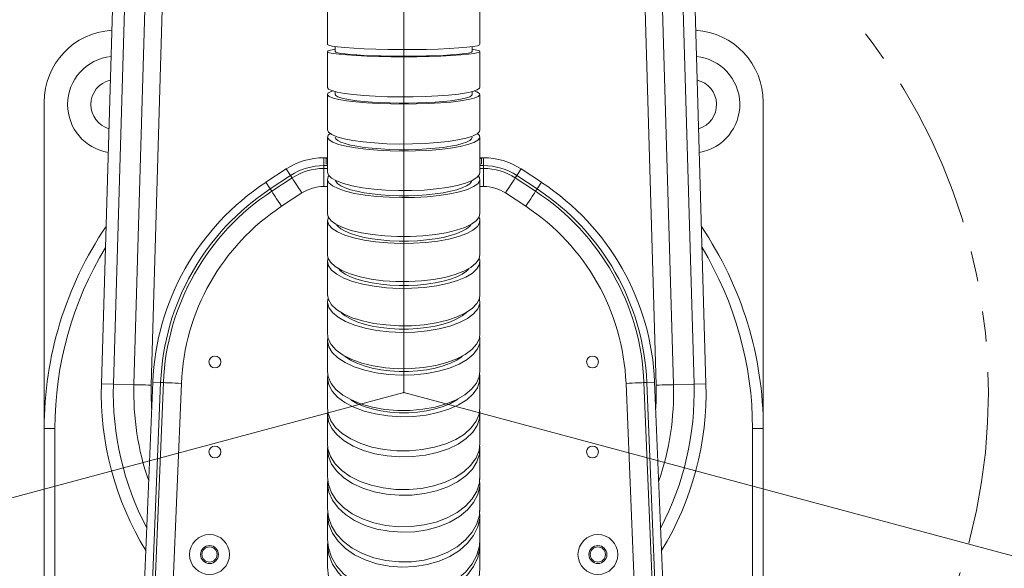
# Model space of a CAD drawing. Extents: x 13 to 426, y 7 to 274.
# Tile 6 of 14: x 204 to 245, y 116 to 138. Entities that reach past the tile are written whole.
import ezdxf

# ---------------------------------------------------------------- set-up
doc = ezdxf.new("R2010")
doc.units = 0
doc.header["$MEASUREMENT"] = 0
doc.header["$PDSIZE"] = -1
doc.linetypes.add('PHANTOM', pattern=[12.7, 6.35, -1.27, 1.27, -1.27, 1.27, -1.27])
doc.styles.add('SLDTEXTSTYLE0', font='txt', dxfattribs={"width": 0.75})
doc.dimstyles.new('SLDDIMSTYLE0', dxfattribs={"dimtxt": 4.233333, "dimasz": 3.9624, "dimexe": 3.175, "dimexo": 0.0625, "dimgap": 1.058333, "dimtad": 0, "dimtih": 1, "dimtoh": 1, "dimdec": 0, "dimlfac": 6.666667, "dimzin": 12, "dimdsep": 46, "dimtxsty": 'Standard', "dimsah": 1, "dimcen": 0.09, "dimclrd": 7, "dimclre": 7, "dimclrt": 7, "dimadec": 0, "dimazin": 0, "dimtfac": 1, "dimtofl": 0, "dimtmove": 0, "dimatfit": 3, "dimfxl": 1, "dimtolj": 1, "dimtzin": 12, "dimarcsym": 0})
doc.dimstyles.new('SLDDIMSTYLE1', dxfattribs={"dimtxt": 4.233333, "dimasz": 3.9624, "dimexe": 3.175, "dimexo": 0.0625, "dimgap": 1.058333, "dimtad": 0, "dimtih": 1, "dimtoh": 1, "dimdec": 0, "dimlfac": 6.666667, "dimzin": 12, "dimdsep": 46, "dimtxsty": 'Standard', "dimsah": 1, "dimcen": 0.09, "dimclrd": 7, "dimclre": 7, "dimclrt": 7, "dimadec": 0, "dimazin": 0, "dimtfac": 1, "dimtdec": 4, "dimtofl": 0, "dimtmove": 0, "dimatfit": 3, "dimfxl": 1, "dimtolj": 1, "dimtzin": 12, "dimarcsym": 0})
doc.dimstyles.new('SLDDIMSTYLE2', dxfattribs={"dimtxt": 4.233333, "dimasz": 3.9624, "dimexe": 3.175, "dimexo": 0.0625, "dimgap": 1.058333, "dimtad": 0, "dimtih": 1, "dimtoh": 1, "dimdec": 0, "dimlfac": 6.666667, "dimzin": 12, "dimdsep": 46, "dimtxsty": 'Standard', "dimsah": 1, "dimcen": 0.09, "dimclrd": 7, "dimclre": 7, "dimclrt": 7, "dimadec": 0, "dimazin": 0, "dimtfac": 1, "dimtdec": 4, "dimtmove": 0, "dimatfit": 3, "dimfxl": 1, "dimtolj": 1, "dimtzin": 12, "dimarcsym": 0})

# ---------------------------------------------------------------- blocks, each defined once
blk = doc.blocks.new('*D0')
at = {"color": 7}
for start, end in [(195, 247.2367), (279.8324, 345)]:
    blk.add_arc((172.922, 110.32), 21.339, start, end, dxfattribs=at)
for p in [(220.011, 122.938), (172.922, 110.32), (126.268, 97.819), (220.011, 97.703)]:
    blk.add_point(p, dxfattribs=at)
for points in [[(152.31, 104.797), (153.063, 100.851), (154.302, 101.309)], [(193.533, 104.797), (191.542, 101.309), (192.781, 100.851)]]:
    blk.add_solid(points, dxfattribs=at)
at = {"color": 7, "insert": (166.253, 87.977), "char_height": 3.175, "attachment_point": 7, "style": 'SLDTEXTSTYLE0'}
blk.add_mtext('150%%d', dxfattribs=at)
blk = doc.blocks.new('*D1')
at = {"color": 7}
for start, end in [(195, 254.444), (287.023, 345)]:
    blk.add_arc((267.1, 110.32), 21.215, start, end, dxfattribs=at)
for p in [(220.011, 122.938), (267.1, 110.32), (313.754, 97.819), (220.011, 97.703)]:
    blk.add_point(p, dxfattribs=at)
for points in [[(246.607, 104.829), (247.362, 100.884), (248.601, 101.342)], [(287.592, 104.829), (285.598, 101.342), (286.837, 100.884)]]:
    blk.add_solid(points, dxfattribs=at)
at = {"color": 7, "insert": (262.998, 87.977), "char_height": 3.175, "attachment_point": 7, "style": 'SLDTEXTSTYLE0'}
blk.add_mtext('150%%d', dxfattribs=at)
blk = doc.blocks.new('*D2')
at = {"color": 7}
for p, q in [((163.644, 233.153), (158.644, 233.153)), ((175.821, 209.343), (163.644, 233.153))]:
    blk.add_line(p, q, dxfattribs=at)
for p in [(175.821, 209.343), (220.011, 122.938)]:
    blk.add_point(p, dxfattribs=at)
blk.add_solid([(175.821, 209.343), (174.605, 213.172), (173.429, 212.57)], dxfattribs=at)
at = {"color": 7, "char_height": 3.175, "attachment_point": 7, "style": 'SLDTEXTSTYLE0'}
for s, insert in [('MAXIMUM INTRUSION', (113.685, 237.066)), ('CONTACT RADIUS', (117.628, 232.024)), ('647mm (25.50in)', (119.143, 226.982))]:
    blk.add_mtext(s, dxfattribs=dict(at, insert=insert))
blk = doc.blocks.new('*D3')
at = {"color": 7}
for p, q in [((246.48, 208.957), (258.313, 247.415)), ((258.313, 247.415), (263.313, 247.415))]:
    blk.add_line(p, q, dxfattribs=at)
for p in [(246.48, 208.957), (220.011, 122.938)]:
    blk.add_point(p, dxfattribs=at)
blk.add_solid([(246.48, 208.957), (248.276, 212.55), (247.014, 212.939)], dxfattribs=at)
at = {"color": 7, "char_height": 3.175, "attachment_point": 7, "style": 'SLDTEXTSTYLE0'}
for s, insert in [('MAXIMUM RADIAL REACH', (264.901, 251.328)), ('FUNCTIONAL AREA', (272.461, 246.286)), ('600mm (23.62in)', (274.994, 241.244))]:
    blk.add_mtext(s, dxfattribs=dict(at, insert=insert))
blk = doc.blocks.new('*D4')
at = {"color": 7}
for p, q in [((234.707, 142.403), (293.432, 220.188)), ((293.432, 220.188), (298.432, 220.188))]:
    blk.add_line(p, q, dxfattribs=at)
for p in [(234.707, 142.403), (205.315, 103.472)]:
    blk.add_point(p, dxfattribs=at)
blk.add_solid([(234.707, 142.403), (237.621, 145.167), (236.567, 145.963)], dxfattribs=at)
at = {"color": 7, "char_height": 3.175, "attachment_point": 7, "style": 'SLDTEXTSTYLE0'}
for s, insert in [('MINIMUM RADIAL REACH', (300.02, 221.58)), ('162.6mm (6.40in)', (308.718, 216.538))]:
    blk.add_mtext(s, dxfattribs=dict(at, insert=insert))
blk = doc.blocks.new('*D5')
at = {"color": 7}
for p, q in [((220.011, 214.208), (220.011, 235.407)), ((125.041, 97.49), (111.374, 93.828))]:
    blk.add_line(p, q, dxfattribs=at)
for start, end in [(90, 147.09653), (150.19212, 195)]:
    blk.add_arc((220.011, 122.938), 109.294, start, end, dxfattribs=at)
for p in [(220.011, 212.938), (220.011, 122.938), (220.011, 122.938), (126.268, 97.819)]:
    blk.add_point(p, dxfattribs=at)
for points in [[(220.011, 232.232), (216.037, 232.82), (216.061, 231.5)], [(114.441, 94.65), (114.126, 98.655), (112.844, 98.336)]]:
    blk.add_solid(points, dxfattribs=at)
at = {"color": 7, "insert": (122.303, 178.659), "char_height": 3.175, "attachment_point": 7, "style": 'SLDTEXTSTYLE0'}
blk.add_mtext('105%%d', dxfattribs=at)
blk = doc.blocks.new('*D6')
at = {"color": 7}
for p, q in [((220.011, 214.208), (220.011, 235.365)), ((314.981, 97.49), (328.608, 93.839))]:
    blk.add_line(p, q, dxfattribs=at)
for start, end in [(39.89202, 90), (345, 36.52642)]:
    blk.add_arc((220.011, 122.938), 109.253, start, end, dxfattribs=at)
for p in [(220.011, 212.938), (220.011, 122.938), (220.011, 122.938), (313.754, 97.819)]:
    blk.add_point(p, dxfattribs=at)
for points in [[(220.011, 232.19), (223.96, 231.458), (223.984, 232.779)], [(325.541, 94.661), (327.138, 98.347), (325.856, 98.665)]]:
    blk.add_solid(points, dxfattribs=at)
at = {"color": 7, "insert": (301.517, 189.356), "char_height": 3.175, "attachment_point": 7, "style": 'SLDTEXTSTYLE0'}
blk.add_mtext('105%%d', dxfattribs=at)

msp = doc.modelspace()

# ---------------------------------------------------------------- linework, layer by layer
at = {"color": 7, "linetype": 'Continuous', "lineweight": 0}
for q in [(220.011, 212.938), (126.268, 97.819), (313.754, 97.819)]:
    msp.add_line((220.011, 122.938), q, dxfattribs=at)
at = {"color": 7, "linetype": 'Continuous', "lineweight": 15}
for p, q in [((207.901, 123.292), (209.294, 170.915)), ((232.121, 123.292), (230.728, 170.915)), ((208.756, 123.267), (210.054, 167.647)), ((229.967, 167.647), (231.265, 123.267)), ((230.541, 123.245), (229.283, 166.258)), ((210.683, 164.365), (209.481, 123.245)), ((207.401, 123.306), (207.936, 141.608)), ((232.62, 123.306), (232.085, 141.608)), ((216.83, 138.946), (216.83, 137.449)), ((223.192, 137.449), (223.192, 138.946)), ((217.154, 137.354), (217.154, 137.149)), ((222.869, 137.149), (222.869, 137.353)), ((216.83, 137.149), (216.83, 135.658)), ((223.192, 135.658), (223.192, 137.149)), ((216.83, 135.36), (216.83, 133.88)), ((217.154, 135.484), (217.154, 135.36)), ((222.869, 135.36), (222.869, 135.482)), ((223.192, 133.88), (223.192, 135.36)), ((205.011, 104.877), (205.011, 135.04)), ((235.011, 104.877), (235.011, 135.04)), ((216.83, 133.585), (216.83, 132.119)), ((223.192, 132.119), (223.192, 133.585)), ((216.679, 132.394), (216.679, 132.723)), ((216.83, 132.723), (216.679, 132.723)), ((216.77, 132.692), (216.77, 132.47)), ((223.342, 132.723), (223.192, 132.723)), ((223.251, 132.47), (223.251, 132.692)), ((223.342, 132.394), (223.342, 132.723)), ((216.679, 132.278), (216.679, 132.394)), ((216.679, 132.394), (216.83, 132.394)), ((216.679, 132.278), (216.679, 131.527)), ((216.679, 132.278), (216.83, 132.278)), ((223.192, 132.394), (223.342, 132.394)), ((223.192, 132.278), (223.342, 132.278)), ((223.342, 132.278), (223.342, 132.394)), ((223.342, 132.278), (223.342, 131.527)), ((215.112, 132.255), (214.263, 131.698)), ((214.443, 131.422), (215.292, 131.98)), ((214.507, 131.325), (215.356, 131.882)), ((215.292, 131.98), (215.112, 132.255)), ((215.356, 131.882), (215.292, 131.98)), ((224.665, 131.882), (224.729, 131.98)), ((224.665, 131.882), (225.514, 131.325)), ((224.729, 131.98), (224.91, 132.255)), ((224.729, 131.98), (225.578, 131.422)), ((225.759, 131.698), (224.91, 132.255)), ((214.443, 131.422), (214.263, 131.698)), ((216.83, 131.527), (216.679, 131.527)), ((216.83, 131.827), (216.83, 130.385)), ((223.192, 130.385), (223.192, 131.827)), ((223.342, 131.527), (223.192, 131.527)), ((225.578, 131.422), (225.759, 131.698)), ((214.507, 131.325), (214.443, 131.422)), ((215.768, 131.255), (214.919, 130.698)), ((225.103, 130.698), (224.254, 131.255)), ((225.514, 131.325), (225.578, 131.422)), ((216.83, 130.099), (216.83, 128.682)), ((223.192, 128.682), (223.192, 130.099)), ((216.83, 128.401), (216.83, 127.013)), ((223.192, 127.013), (223.192, 128.401)), ((216.83, 126.739), (216.83, 125.391)), ((223.192, 125.391), (223.192, 126.739)), ((216.83, 125.124), (216.83, 123.814)), ((223.192, 123.814), (223.192, 125.124)), ((207.901, 123.292), (207.401, 123.306)), ((208.756, 123.267), (207.901, 123.292)), ((209.542, 123.37), (208.554, 99.473)), ((208.883, 99.459), (209.871, 123.357)), ((208.999, 99.455), (209.987, 123.352)), ((209.871, 123.357), (209.542, 123.37)), ((210.737, 123.321), (209.749, 99.424)), ((209.987, 123.352), (209.871, 123.357)), ((216.83, 123.556), (216.83, 122.289)), ((223.192, 122.289), (223.192, 123.556)), ((230.273, 99.424), (229.285, 123.321)), ((230.034, 123.352), (230.15, 123.357)), ((230.034, 123.352), (231.022, 99.455)), ((230.15, 123.357), (230.479, 123.37)), ((230.15, 123.357), (231.138, 99.459)), ((231.467, 99.473), (230.479, 123.37)), ((231.265, 123.267), (232.121, 123.292)), ((232.121, 123.292), (232.62, 123.306)), ((216.83, 122.04), (216.83, 120.825)), ((223.192, 120.825), (223.192, 122.04)), ((205.011, 121.438), (205.461, 121.438)), ((205.011, 97.884), (205.011, 121.438)), ((205.461, 121.438), (205.461, 97.884)), ((235.011, 121.438), (234.561, 121.438)), ((234.561, 97.884), (234.561, 121.438)), ((235.011, 121.438), (235.011, 97.884)), ((216.83, 120.587), (216.83, 119.423)), ((223.192, 119.423), (223.192, 120.587)), ((216.83, 119.196), (216.83, 118.09)), ((223.192, 118.09), (223.192, 119.196)), ((216.83, 117.875), (216.83, 116.831)), ((223.192, 116.831), (223.192, 117.875)), ((216.83, 116.628), (216.83, 115.649)), ((223.192, 115.649), (223.192, 116.628))]:
    msp.add_line(p, q, dxfattribs=at)
at = {"color": 7, "linetype": 'Continuous', "lineweight": 15, "flags": 128}
for points in [[(216.834, 137.45), (216.83, 137.445), (216.883, 137.409), (217.024, 137.373), (217.251, 137.34), (217.555, 137.31), (217.93, 137.283), (218.363, 137.262), (218.843, 137.246), (219.356, 137.235), (219.888, 137.23), (220.424, 137.232), (220.947, 137.24), (221.445, 137.254), (221.901, 137.273), (222.304, 137.297), (222.641, 137.326), (222.905, 137.358), (223.085, 137.392), (223.179, 137.428), (223.181, 137.45)], [(222.869, 137.245), (223.061, 137.211), (223.17, 137.175), (223.188, 137.138), (223.117, 137.102), (222.957, 137.067), (222.714, 137.034), (222.394, 137.005), (222.007, 136.979), (221.562, 136.959), (221.074, 136.944), (220.555, 136.934), (220.021, 136.931), (219.487, 136.934), (218.968, 136.943), (218.478, 136.958), (218.032, 136.978), (217.642, 137.004), (217.319, 137.033), (217.073, 137.066), (216.91, 137.1), (216.835, 137.137), (216.85, 137.174), (216.955, 137.21), (217.147, 137.244), (217.154, 137.245)], [(217.154, 137.149), (217.18, 137.122), (217.26, 137.096), (217.39, 137.071), (217.57, 137.047), (217.794, 137.025), (218.061, 137.006), (218.363, 136.989), (218.696, 136.975), (219.054, 136.964), (219.43, 136.957), (219.816, 136.954), (220.206, 136.954), (220.592, 136.957), (220.968, 136.964), (221.326, 136.975), (221.659, 136.989), (221.961, 137.006), (222.228, 137.025), (222.453, 137.047), (222.632, 137.071), (222.763, 137.096), (222.842, 137.122), (222.869, 137.149)], [(216.834, 135.661), (216.83, 135.654), (216.88, 135.587), (217.018, 135.521), (217.242, 135.459), (217.543, 135.403), (217.916, 135.354), (218.347, 135.314), (218.826, 135.284), (219.338, 135.264), (219.87, 135.255), (220.406, 135.258), (220.93, 135.272), (221.428, 135.297), (221.886, 135.332), (222.291, 135.377), (222.631, 135.429), (222.897, 135.488), (223.08, 135.552), (223.177, 135.619), (223.181, 135.661)], [(222.956, 135.509), (223.066, 135.473), (223.172, 135.406), (223.187, 135.338), (223.113, 135.271), (222.95, 135.206), (222.705, 135.146), (222.382, 135.091), (221.992, 135.045), (221.546, 135.007), (221.057, 134.979), (220.537, 134.963), (220.003, 134.957), (219.469, 134.963), (218.951, 134.98), (218.462, 135.008), (218.018, 135.046), (217.63, 135.093), (217.309, 135.147), (217.066, 135.208), (216.906, 135.273), (216.834, 135.34), (216.852, 135.408), (216.96, 135.474), (217.064, 135.508)], [(217.154, 135.36), (217.18, 135.311), (217.26, 135.262), (217.39, 135.216), (217.57, 135.172), (217.794, 135.132), (218.061, 135.095), (218.363, 135.064), (218.696, 135.039), (219.054, 135.019), (219.43, 135.006), (219.816, 134.999), (220.206, 134.999), (220.592, 135.006), (220.968, 135.019), (221.326, 135.039), (221.659, 135.064), (221.961, 135.095), (222.228, 135.132), (222.453, 135.172), (222.632, 135.216), (222.763, 135.262), (222.842, 135.311), (222.869, 135.36), (222.869, 135.36)], [(216.831, 133.883), (216.83, 133.881), (216.875, 133.782), (217.008, 133.686), (217.227, 133.596), (217.525, 133.514), (217.894, 133.442), (218.322, 133.383), (218.799, 133.338), (219.31, 133.308), (219.841, 133.294), (220.377, 133.297), (220.902, 133.317), (221.402, 133.352), (221.862, 133.403), (222.271, 133.467), (222.614, 133.543), (222.885, 133.628), (223.073, 133.721), (223.174, 133.818), (223.182, 133.883)], [(223.085, 133.733), (223.175, 133.647), (223.186, 133.548), (223.106, 133.45), (222.939, 133.356), (222.689, 133.268), (222.362, 133.19), (221.969, 133.123), (221.52, 133.069), (221.029, 133.029), (220.509, 133.006), (219.974, 132.999), (219.441, 133.008), (218.923, 133.034), (218.437, 133.075), (217.995, 133.131), (217.611, 133.2), (217.294, 133.28), (217.055, 133.369), (216.899, 133.463), (216.833, 133.561), (216.856, 133.66), (216.942, 133.734)], [(217.154, 133.585), (217.18, 133.514), (217.26, 133.443), (217.39, 133.375), (217.57, 133.311), (217.794, 133.253), (218.061, 133.2), (218.363, 133.155), (218.696, 133.117), (219.054, 133.089), (219.43, 133.069), (219.816, 133.059), (220.206, 133.059), (220.592, 133.069), (220.968, 133.089), (221.326, 133.117), (221.659, 133.155), (221.961, 133.2), (222.228, 133.253), (222.453, 133.311), (222.632, 133.375), (222.763, 133.443), (222.842, 133.514), (222.869, 133.585), (222.869, 133.585)], [(216.83, 132.707), (216.817, 132.705), (216.791, 132.701), (216.776, 132.697), (216.77, 132.692)], [(223.251, 132.692), (223.246, 132.697), (223.23, 132.701), (223.204, 132.705), (223.192, 132.707)], [(216.77, 132.47), (216.784, 132.462), (216.825, 132.455), (216.83, 132.455)], [(223.192, 132.455), (223.196, 132.455), (223.237, 132.462), (223.251, 132.47)], [(215.356, 131.882), (215.375, 131.854), (215.406, 131.807), (215.448, 131.743), (215.499, 131.665), (215.559, 131.574), (215.625, 131.473), (215.695, 131.366), (215.768, 131.255)], [(223.124, 131.973), (223.179, 131.898), (223.183, 131.768), (223.097, 131.64), (222.923, 131.518), (222.667, 131.404), (222.335, 131.302), (221.937, 131.215), (221.485, 131.146), (220.991, 131.096), (220.468, 131.067), (219.933, 131.059), (219.401, 131.073), (218.885, 131.108), (218.402, 131.164), (217.964, 131.239), (217.584, 131.33), (217.273, 131.436), (217.04, 131.553), (216.891, 131.677), (216.831, 131.806), (216.861, 131.935), (216.896, 131.972)], [(216.832, 132.121), (216.868, 132), (216.995, 131.874), (217.208, 131.755), (217.5, 131.646), (217.864, 131.551), (218.288, 131.472), (218.762, 131.411), (219.27, 131.371), (219.8, 131.351), (220.336, 131.354), (220.863, 131.378), (221.365, 131.423), (221.829, 131.488), (222.242, 131.57), (222.591, 131.669), (222.867, 131.78), (223.061, 131.9), (223.17, 132.027), (223.183, 132.121)], [(224.665, 131.882), (224.646, 131.854), (224.616, 131.807), (224.574, 131.743), (224.522, 131.665), (224.463, 131.574), (224.397, 131.473), (224.326, 131.366), (224.254, 131.255)], [(217.165, 131.765), (217.18, 131.733), (217.26, 131.641), (217.39, 131.552), (217.57, 131.468), (217.794, 131.391), (218.061, 131.323), (218.363, 131.263), (218.696, 131.214), (219.054, 131.177), (219.43, 131.151), (219.816, 131.138), (220.206, 131.138), (220.592, 131.151), (220.968, 131.177), (221.326, 131.214), (221.659, 131.263), (221.961, 131.323), (222.228, 131.391), (222.453, 131.468), (222.632, 131.552), (222.763, 131.641), (222.842, 131.733), (222.858, 131.768)], [(214.507, 131.325), (214.526, 131.297), (214.557, 131.25), (214.598, 131.186), (214.65, 131.107), (214.71, 131.016), (214.776, 130.916), (214.846, 130.809), (214.919, 130.698)], [(225.514, 131.325), (225.496, 131.297), (225.465, 131.25), (225.423, 131.186), (225.371, 131.107), (225.312, 131.016), (225.246, 130.916), (225.175, 130.809), (225.103, 130.698)], [(223.148, 130.236), (223.183, 130.17), (223.178, 130.01), (223.084, 129.853), (222.901, 129.703), (222.638, 129.564), (222.299, 129.44), (221.895, 129.335), (221.438, 129.251), (220.941, 129.192), (220.417, 129.158), (219.881, 129.151), (219.35, 129.171), (218.837, 129.217), (218.357, 129.289), (217.924, 129.383), (217.551, 129.498), (217.247, 129.629), (217.022, 129.774), (216.881, 129.928), (216.83, 130.087), (216.868, 130.244)], [(216.835, 130.392), (216.861, 130.254), (216.979, 130.098), (217.184, 129.951), (217.468, 129.815), (217.826, 129.696), (218.244, 129.596), (218.714, 129.519), (219.22, 129.467), (219.748, 129.44), (220.284, 129.44), (220.812, 129.468), (221.318, 129.521), (221.786, 129.598), (222.204, 129.698), (222.56, 129.818), (222.844, 129.953), (223.046, 130.101), (223.163, 130.257), (223.186, 130.393)], [(217.212, 129.927), (217.26, 129.869), (217.39, 129.759), (217.57, 129.656), (217.794, 129.561), (218.061, 129.476), (218.363, 129.403), (218.696, 129.342), (219.054, 129.296), (219.43, 129.265), (219.816, 129.249), (220.206, 129.249), (220.592, 129.265), (220.968, 129.296), (221.326, 129.342), (221.659, 129.403), (221.961, 129.476), (222.228, 129.561), (222.453, 129.656), (222.632, 129.759), (222.763, 129.869), (222.813, 129.932)], [(216.838, 128.69), (216.852, 128.549), (216.96, 128.364), (217.155, 128.187), (217.43, 128.025), (217.78, 127.881), (218.192, 127.76), (218.656, 127.666), (219.158, 127.6), (219.685, 127.564), (220.221, 127.561), (220.751, 127.589), (221.26, 127.649), (221.733, 127.737), (222.158, 127.853), (222.521, 127.992), (222.814, 128.151), (223.026, 128.324), (223.154, 128.508), (223.19, 128.69)], [(223.159, 128.534), (223.188, 128.464), (223.172, 128.274), (223.067, 128.089), (222.874, 127.912), (222.601, 127.749), (222.254, 127.605), (221.844, 127.483), (221.381, 127.387), (220.879, 127.32), (220.353, 127.284), (219.817, 127.28), (219.287, 127.307), (218.777, 127.366), (218.303, 127.454), (217.876, 127.568), (217.511, 127.707), (217.216, 127.865), (217.001, 128.038), (216.871, 128.222), (216.83, 128.411), (216.862, 128.533)], [(217.271, 128.115), (217.39, 127.999), (217.57, 127.877), (217.794, 127.764), (218.061, 127.664), (218.363, 127.577), (218.696, 127.505), (219.054, 127.45), (219.43, 127.413), (219.816, 127.394), (220.206, 127.394), (220.592, 127.413), (220.968, 127.45), (221.326, 127.505), (221.659, 127.577), (221.961, 127.664), (222.228, 127.764), (222.453, 127.877), (222.632, 127.999), (222.727, 128.088)], [(216.833, 127.015), (216.869, 126.811), (216.997, 126.599), (217.21, 126.399), (217.503, 126.216), (217.867, 126.056), (218.292, 125.923), (218.766, 125.821), (219.275, 125.753), (219.805, 125.72), (220.341, 125.724), (220.868, 125.765), (221.37, 125.842), (221.833, 125.951), (222.246, 126.091), (222.594, 126.257), (222.869, 126.444), (223.063, 126.648), (223.171, 126.862), (223.183, 127.014)], [(223.172, 126.876), (223.179, 126.86), (223.183, 126.642), (223.098, 126.426), (222.925, 126.22), (222.669, 126.028), (222.338, 125.856), (221.941, 125.709), (221.489, 125.592), (220.995, 125.507), (220.473, 125.457), (219.938, 125.444), (219.406, 125.467), (218.89, 125.527), (218.406, 125.621), (217.968, 125.746), (217.587, 125.9), (217.276, 126.078), (217.042, 126.274), (216.892, 126.484), (216.831, 126.701), (216.856, 126.885)], [(217.417, 126.251), (217.57, 126.134), (217.794, 126.005), (218.061, 125.889), (218.363, 125.788), (218.696, 125.706), (219.054, 125.642), (219.43, 125.6), (219.816, 125.578), (220.206, 125.578), (220.592, 125.6), (220.968, 125.642), (221.326, 125.706), (221.659, 125.788), (221.961, 125.889), (222.228, 126.005), (222.453, 126.134), (222.632, 126.276), (222.636, 126.28)], [(216.833, 125.4), (216.865, 125.174), (216.988, 124.934), (217.198, 124.707), (217.487, 124.5), (217.848, 124.317), (218.271, 124.165), (218.743, 124.049), (219.25, 123.969), (219.78, 123.931), (220.316, 123.934), (220.843, 123.978), (221.347, 124.062), (221.812, 124.184), (222.227, 124.34), (222.579, 124.527), (222.858, 124.737), (223.055, 124.966), (223.167, 125.207), (223.184, 125.4)], [(223.173, 125.27), (223.181, 125.249), (223.181, 125.002), (223.092, 124.759), (222.914, 124.526), (222.655, 124.31), (222.32, 124.118), (221.921, 123.954), (221.466, 123.823), (220.971, 123.729), (220.448, 123.675), (219.913, 123.661), (219.38, 123.69), (218.866, 123.759), (218.384, 123.867), (217.948, 124.01), (217.571, 124.185), (217.263, 124.387), (217.033, 124.61), (216.887, 124.847), (216.831, 125.092), (216.853, 125.258)], [(217.528, 124.473), (217.57, 124.441), (217.794, 124.294), (218.061, 124.163), (218.363, 124.05), (218.696, 123.957), (219.054, 123.885), (219.43, 123.837), (219.816, 123.812), (220.206, 123.812), (220.592, 123.837), (220.968, 123.885), (221.326, 123.957), (221.659, 124.05), (221.961, 124.163), (222.228, 124.294), (222.453, 124.441), (222.457, 124.445)], [(223.174, 123.707), (223.183, 123.679), (223.178, 123.406), (223.084, 123.136), (222.903, 122.878), (222.639, 122.639), (222.301, 122.427), (221.898, 122.246), (221.441, 122.103), (220.943, 122.001), (220.42, 121.943), (219.884, 121.931), (219.352, 121.965), (218.839, 122.044), (218.359, 122.166), (217.926, 122.327), (217.553, 122.524), (217.248, 122.749), (217.023, 122.998), (216.882, 123.262), (216.83, 123.535), (216.851, 123.682)], [(216.835, 123.827), (216.861, 123.588), (216.98, 123.32), (217.185, 123.067), (217.47, 122.835), (217.828, 122.631), (218.247, 122.46), (218.716, 122.328), (219.222, 122.238), (219.751, 122.193), (220.287, 122.194), (220.815, 122.24), (221.321, 122.332), (221.789, 122.465), (222.206, 122.637), (222.562, 122.842), (222.845, 123.075), (223.047, 123.328), (223.164, 123.596), (223.186, 123.827)], [(208.756, 123.267), (208.798, 123.265), (208.857, 123.264), (208.933, 123.261), (209.024, 123.259), (209.127, 123.256), (209.24, 123.253), (209.358, 123.249), (209.481, 123.245)], [(209.987, 123.352), (210.021, 123.35), (210.077, 123.348), (210.154, 123.345), (210.247, 123.341), (210.356, 123.337), (210.476, 123.332), (210.605, 123.326), (210.737, 123.321)], [(230.034, 123.352), (230, 123.35), (229.944, 123.348), (229.868, 123.345), (229.774, 123.341), (229.665, 123.337), (229.545, 123.332), (229.417, 123.326), (229.285, 123.321)], [(231.265, 123.267), (231.224, 123.265), (231.164, 123.264), (231.088, 123.261), (230.997, 123.259), (230.894, 123.256), (230.782, 123.253), (230.663, 123.249), (230.541, 123.245)], [(217.821, 122.617), (218.061, 122.488), (218.363, 122.362), (218.696, 122.259), (219.054, 122.179), (219.43, 122.125), (219.816, 122.098), (220.206, 122.098), (220.592, 122.125), (220.968, 122.179), (221.326, 122.259), (221.659, 122.362), (221.961, 122.488), (222.228, 122.634), (222.28, 122.668)], [(223.176, 122.192), (223.185, 122.159), (223.175, 121.858), (223.076, 121.563), (222.89, 121.281), (222.622, 121.021), (222.279, 120.79), (221.873, 120.594), (221.413, 120.44), (220.914, 120.33), (220.389, 120.27), (219.853, 120.259), (219.322, 120.3), (218.81, 120.389), (218.333, 120.526), (217.903, 120.705), (217.533, 120.922), (217.233, 121.171), (217.013, 121.445), (216.876, 121.736), (216.83, 122.035), (216.848, 122.162)], [(216.837, 122.297), (216.857, 122.058), (216.97, 121.765), (217.171, 121.486), (217.451, 121.23), (217.805, 121.004), (218.221, 120.815), (218.688, 120.667), (219.193, 120.566), (219.72, 120.513), (220.256, 120.511), (220.785, 120.559), (221.292, 120.657), (221.763, 120.8), (222.184, 120.986), (222.543, 121.209), (222.831, 121.463), (223.038, 121.74), (223.159, 122.033), (223.187, 122.296)], [(216.839, 120.833), (216.853, 120.595), (216.961, 120.275), (217.156, 119.972), (217.432, 119.692), (217.781, 119.445), (218.194, 119.237), (218.658, 119.074), (219.161, 118.961), (219.687, 118.901), (220.223, 118.895), (220.753, 118.944), (221.262, 119.046), (221.735, 119.199), (222.16, 119.398), (222.523, 119.638), (222.815, 119.911), (223.027, 120.211), (223.154, 120.527), (223.19, 120.834)], [(223.178, 120.734), (223.187, 120.695), (223.172, 120.369), (223.067, 120.05), (222.875, 119.745), (222.603, 119.465), (222.256, 119.216), (221.846, 119.006), (221.383, 118.842), (220.882, 118.726), (220.356, 118.664), (219.82, 118.656), (219.29, 118.703), (218.78, 118.803), (218.305, 118.954), (217.878, 119.151), (217.512, 119.39), (217.217, 119.662), (217.002, 119.96), (216.871, 120.276), (216.83, 120.601), (216.846, 120.707)], [(216.831, 119.439), (216.868, 119.101), (216.996, 118.76), (217.208, 118.439), (217.501, 118.146), (217.865, 117.888), (218.29, 117.675), (218.763, 117.51), (219.272, 117.401), (219.802, 117.348), (220.338, 117.355), (220.864, 117.42), (221.367, 117.542), (221.831, 117.717), (222.243, 117.941), (222.592, 118.207), (222.867, 118.508), (223.062, 118.834), (223.17, 119.177), (223.184, 119.44)], [(223.179, 119.351), (223.183, 119.036), (223.097, 118.691), (222.924, 118.359), (222.667, 118.052), (222.336, 117.776), (221.938, 117.542), (221.486, 117.354), (220.992, 117.218), (220.47, 117.138), (219.935, 117.117), (219.402, 117.155), (218.887, 117.251), (218.403, 117.402), (217.965, 117.604), (217.585, 117.851), (217.274, 118.136), (217.04, 118.451), (216.892, 118.788), (216.831, 119.136), (216.846, 119.307)], [(223.179, 118.019), (223.183, 117.705), (223.097, 117.337), (222.924, 116.983), (222.667, 116.656), (222.336, 116.362), (221.938, 116.112), (221.486, 115.911), (220.992, 115.767), (220.47, 115.682), (219.935, 115.66), (219.402, 115.7), (218.887, 115.802), (218.403, 115.963), (217.965, 116.178), (217.585, 116.441), (217.274, 116.746), (217.04, 117.082), (216.892, 117.44), (216.831, 117.811), (216.845, 117.979)], [(216.832, 118.105), (216.868, 117.747), (216.996, 117.384), (217.208, 117.041), (217.501, 116.729), (217.865, 116.454), (218.29, 116.227), (218.763, 116.052), (219.272, 115.935), (219.802, 115.879), (220.338, 115.886), (220.864, 115.955), (221.367, 116.085), (221.831, 116.272), (222.243, 116.511), (222.592, 116.794), (222.867, 117.115), (223.062, 117.462), (223.17, 117.828), (223.184, 118.104)], [(223.18, 116.761), (223.183, 116.449), (223.097, 116.059), (222.924, 115.685), (222.667, 115.338), (222.336, 115.027), (221.938, 114.762), (221.486, 114.55), (220.992, 114.397), (220.47, 114.307), (219.935, 114.283), (219.402, 114.326), (218.887, 114.434), (218.403, 114.604), (217.965, 114.832), (217.585, 115.111), (217.274, 115.433), (217.04, 115.789), (216.892, 116.168), (216.831, 116.561), (216.844, 116.724)], [(216.833, 116.832), (216.868, 116.468), (216.996, 116.084), (217.208, 115.721), (217.501, 115.39), (217.865, 115.1), (218.29, 114.859), (218.763, 114.673), (219.272, 114.55), (219.802, 114.49), (220.338, 114.498), (220.864, 114.571), (221.367, 114.709), (221.831, 114.907), (222.243, 115.16), (222.592, 115.459), (222.867, 115.798), (223.062, 116.167), (223.17, 116.554), (223.183, 116.834)], [(216.832, 115.666), (216.868, 115.267), (216.996, 114.863), (217.208, 114.481), (217.501, 114.133), (217.865, 113.828), (218.29, 113.574), (218.763, 113.379), (219.272, 113.249), (219.802, 113.187), (220.338, 113.195), (220.864, 113.272), (221.367, 113.417), (221.831, 113.625), (222.243, 113.891), (222.592, 114.206), (222.867, 114.563), (223.062, 114.95), (223.17, 115.357), (223.184, 115.667)]]:
    msp.add_lwpolyline(points, dxfattribs=at)
at = {"color": 7, "linetype": 'PHANTOM', "lineweight": 0}
msp.add_circle((220.011, 122.938), 24.39, dxfattribs=at)
at = {"color": 7, "linetype": 'Continuous', "lineweight": 15}
for centre, radius in [((212.136, 124.213), 0.247), ((227.886, 124.213), 0.247), ((212.136, 120.463), 0.247), ((227.886, 120.463), 0.247), ((211.911, 116.188), 0.832), ((228.111, 116.188), 0.832), ((211.911, 116.188), 0.375), ((211.911, 116.188), 0.315), ((228.111, 116.188), 0.375), ((228.111, 116.188), 0.315)]:
    msp.add_circle(centre, radius, dxfattribs=at)
at = {"color": 7, "linetype": 'PHANTOM', "lineweight": 0}
for radius in [97.05, 90, 48.75]:
    msp.add_arc((220.011, 122.938), radius, 345, 195, dxfattribs=at)
at = {"color": 7, "linetype": 'Continuous', "lineweight": 15}
for centre, radius, start, end in [((208.011, 135.04), 3, 93.4186, 180), ((232.011, 135.04), 3, 0, 86.5814), ((208.011, 134.938), 2.019, 95.9906, 180), ((232.011, 134.938), 2.019, 279.3407, 84.0094), ((208.011, 134.938), 1.05, 103.1943, 180), ((232.011, 134.938), 1.05, 286.5444, 76.8057), ((208.011, 134.938), 2.019, 180, 260.6593), ((208.011, 134.938), 1.05, 180, 253.4556), ((216.679, 129.866), 2.857, 90, 123.2712), ((223.342, 129.866), 2.857, 56.7288, 90), ((216.679, 129.866), 2.528, 90, 123.2712), ((216.679, 129.866), 2.412, 90, 123.2712), ((223.342, 129.866), 2.528, 56.7288, 90), ((223.342, 129.866), 2.412, 56.7288, 90), ((220.011, 122.938), 10.477, 123.2712, 177.6327), ((216.679, 129.866), 1.662, 90, 123.2712), ((223.342, 129.866), 1.662, 56.7288, 90), ((220.011, 122.938), 10.477, 2.3673, 56.7288), ((220.011, 122.938), 10.148, 123.2712, 177.6327), ((220.011, 122.938), 10.032, 123.2712, 177.6327), ((220.011, 122.938), 10.032, 2.3673, 56.7288), ((220.011, 122.938), 10.148, 2.3673, 56.7288), ((220.011, 122.938), 9.282, 123.2712, 177.6327), ((220.011, 122.938), 9.282, 2.3673, 56.7288), ((220.011, 121.438), 15, 145.8817, 180), ((220.011, 121.438), 15, 360, 34.1183), ((220.011, 121.438), 14.55, 148.7864, 180), ((220.011, 121.438), 14.55, 360, 31.2136), ((220.011, 122.938), 12.615, 178.325, 211.4765), ((220.011, 122.938), 12.115, 178.325, 207.7686), ((220.011, 122.938), 11.259, 178.325, 199.1077), ((220.011, 122.938), 10.535, 178.325, 183.6056), ((220.011, 122.938), 10.535, 356.3944, 1.675), ((220.011, 122.938), 11.259, 340.8923, 1.675), ((220.011, 122.938), 12.115, 332.2314, 1.675), ((220.011, 122.938), 12.615, 328.5235, 1.675)]:
    msp.add_arc(centre, radius, start, end, dxfattribs=at)

# ---------------------------------------------------------------- dimensions: what is measured, and where the dimension line sits
for mpoint, text, picture, middle in [((246.48, 208.957), 'MAXIMUM RADIAL REACH\\PFUNCTIONAL AREA\\P600mm (23.62in)', '*D3', (291.222, 247.415)), ((175.821, 209.343), 'MAXIMUM INTRUSION\\PCONTACT RADIUS\\P647mm (25.50in)', '*D2', (135.371, 233.153))]:
    dim = msp.add_radius_dim(center=(220.011, 122.938), mpoint=mpoint, text=text, dimstyle='SLDDIMSTYLE1')
    dim.commit()
    dim.dimension.update_dxf_attribs({"geometry": picture, "text_midpoint": middle, "dimtype": 164})
dim = msp.add_diameter_dim_2p(p1=(205.315, 103.472), p2=(234.707, 142.403), text='MINIMUM RADIAL REACH\\P162.6mm (6.40in)', dimstyle='SLDDIMSTYLE2')
dim.commit()
dim.dimension.update_dxf_attribs({"geometry": '*D4', "text_midpoint": (325.531, 220.188), "dimtype": 163})
for base, line1, line2, picture, middle in [((171.671, 220.96), ((220.011, 212.938), (220.011, 122.938)), ((220.011, 122.938), (126.268, 97.819)), '*D5', (133.302, 189.472)), ((327.164, 144.252), ((313.754, 97.819), (220.011, 122.938)), ((220.011, 122.938), (220.011, 212.938)), '*D6', (306.687, 189.446)), ((159.932, 93.391), ((126.268, 97.819), (220.011, 122.938)), ((172.922, 110.32), (220.011, 97.703)), '*D0', (172.922, 88.982)), ((254.185, 93.489), ((220.011, 97.703), (267.1, 110.32)), ((220.011, 122.938), (313.754, 97.819)), '*D1', (267.1, 89.105))]:
    dim = msp.add_angular_dim_2l(base=base, line1=line1, line2=line2, dimstyle='SLDDIMSTYLE0')
    dim.commit()
    dim.dimension.update_dxf_attribs({"geometry": picture, "text_midpoint": middle, "dimtype": 162})

doc.saveas('drawing.dxf')
